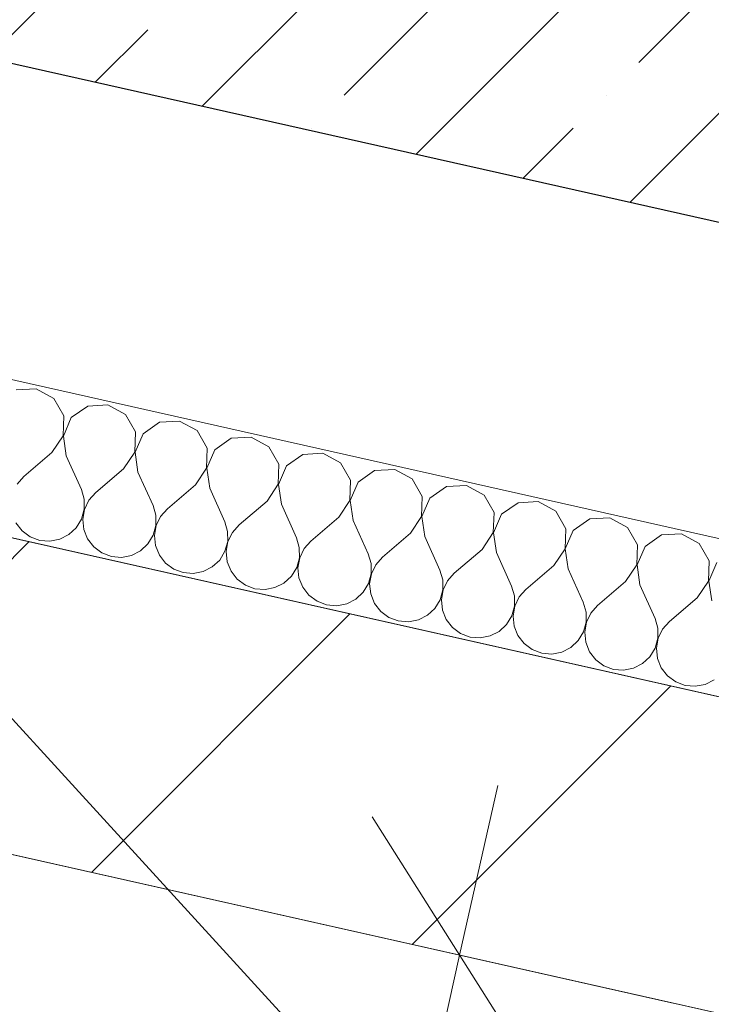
# Model space of a CAD drawing. Header units: millimetres. Extents: x -7213913 to -6930525, y 6129472 to 6355042.
# Tile 193 of 214: x -7187290 to -7186842, y 6173442 to 6174080. Entities that reach past the tile are written whole.
import ezdxf
from ezdxf.enums import TextEntityAlignment as Align

# ---------------------------------------------------------------- set-up
doc = ezdxf.new("R2010")
doc.units = ezdxf.units.MM
doc.header["$MEASUREMENT"] = 0
doc.linetypes.add('Штрихпунктирная', pattern=[670.277762, 352.777767, -176.388884, 0, -141.111112])
for name, color, linetype, lineweight in [('0_Ном._пера__1', 7, 'Continuous', 0), ('0_Ном._пера__120', 7, 'Continuous', 0), ('S - квартира_помещение.АР_Ном._пера__2', 8, 'Continuous', 15), ('АР-Стены_внутренние_пилоны.АР_Ном._пера__1', 7, 'Continuous', 15), ('АР-Стены_Перегородки_межквартирные_200.АР_Ном._пера__1', 7, 'Continuous', 15), ('АР-Чертеж-Оси_Осевые размеры.АР_Ном._пера__120', 7, 'Continuous', 0), ('АР-Чертеж-Размеры.АР_Ном._пера__1', 7, 'Continuous', 0), ('Паспорта Зон Archicad_Ном._пера__1', 7, 'Continuous', 0)]:
    doc.layers.add(name, color=color, linetype=linetype, lineweight=lineweight)
for name, color, linetype in [('S - квартира_помещение.АР', 7, 'Continuous'), ('АР-Стены_внутренние_пилоны.АР', 7, 'Continuous'), ('АР-Стены_Перегородки_межквартирные_200.АР', 7, 'Continuous'), ('АР-Чертеж-Оси_Осевые размеры.АР', 7, 'Continuous'), ('АР-Чертеж-Размеры.АР', 7, 'Continuous')]:
    doc.layers.add(name, color=color, linetype=linetype)
doc.styles.add('РЎР“Р•РќР•Р\xa0Р\x98Р\xa0_РЎРўР\x98Р›Р¬_1', font='txt')
doc.styles.add('РЎР“Р•РќР•Р\xa0Р\x98Р\xa0_РЎРўР\x98Р›Р¬_2', font='calibri.ttf')
doc.styles.add('РЎР“Р•РќР•Р\xa0Р\x98Р\xa0_РЎРўР\x98Р›Р¬_3', font='GOST_Common.ttf')
doc.styles.add('РЎР“Р•РќР•Р\xa0Р\x98Р\xa0_РЎРўР\x98Р›Р¬_5', font='GOTHIC.TTF')
doc.dimstyles.new('СГЕНЕРИР_СТИЛЬ__3', dxfattribs={"dimtxt": 200, "dimasz": 142.5, "dimexe": 0.18, "dimexo": 0.0625, "dimgap": 0, "dimtad": 1, "dimdec": 0, "dimzin": 0, "dimdsep": 46, "dimtxsty": 'РЎР“Р•РќР•Р\xa0Р\x98Р\xa0_РЎРўР\x98Р›Р¬_3', "dimblk": 'ARROWHEAD_6', "dimblk1": 'ARROWHEAD_6', "dimblk2": 'ARROWHEAD_6', "dimcen": 0.09, "dimse1": 1, "dimse2": 1, "dimclrd": 7, "dimclre": 7, "dimclrt": 7, "dimazin": 0, "dimtfac": 1, "dimtdec": 4, "dimtmove": 0, "dimatfit": 3, "dimfxl": 1, "dimtolj": 1, "dimtzin": 0, "dimarcsym": 0})
doc.dimstyles.new('СГЕНЕРИР_СТИЛЬ__4', dxfattribs={"dimtxt": 200, "dimasz": 142.5, "dimexe": 0.18, "dimexo": 0.0625, "dimgap": 0, "dimtad": 1, "dimdec": 0, "dimzin": 0, "dimdsep": 46, "dimtxsty": 'РЎР“Р•РќР•Р\xa0Р\x98Р\xa0_РЎРўР\x98Р›Р¬_3', "dimblk": 'ARROWHEAD_6', "dimblk1": 'ARROWHEAD_6', "dimblk2": 'ARROWHEAD_6', "dimcen": 0.09, "dimse1": 1, "dimse2": 1, "dimclrd": 7, "dimclre": 7, "dimclrt": 7, "dimazin": 0, "dimtfac": 1, "dimtdec": 4, "dimtmove": 2, "dimatfit": 3, "dimfxl": 1, "dimtolj": 1, "dimtzin": 0, "dimarcsym": 0})
doc.dimstyles.new('СГЕНЕРИР_СТИЛЬ__5', dxfattribs={"dimtxt": 129.999995, "dimasz": 142.5, "dimexe": 0.18, "dimexo": 300000, "dimgap": 0, "dimtad": 1, "dimdec": 0, "dimzin": 0, "dimdsep": 46, "dimtxsty": 'РЎР“Р•РќР•Р\xa0Р\x98Р\xa0_РЎРўР\x98Р›Р¬_3', "dimblk": 'ARROWHEAD_6', "dimblk1": 'ARROWHEAD_6', "dimblk2": 'ARROWHEAD_6', "dimcen": 0.09, "dimclrd": 7, "dimclre": 7, "dimclrt": 7, "dimazin": 0, "dimtfac": 1, "dimtdec": 4, "dimtmove": 0, "dimatfit": 3, "dimfxl": 1, "dimtolj": 1, "dimtzin": 0, "dimarcsym": 0})

# ---------------------------------------------------------------- blocks, each defined once
blk = doc.blocks.new('Кухня-столовая_1_36_10', base_point=(-7189706.6, 6172379.39))
at = {"layer": 'S - квартира_помещение.АР_Ном._пера__2', "color": 8, "linetype": 'Continuous', "lineweight": 15, "flags": 128}
blk.add_lwpolyline([(-7191575.17, 6171426.89), (-7190722.41, 6171235.37), (-7190722.63, 6171234.39), (-7186334.78, 6170248.9), (-7186314.01, 6170301.42), (-7186280.59, 6170774.66), (-7186280.57, 6170774.66), (-7186104.13, 6173271.83), (-7188699.21, 6173854.67), (-7193260.59, 6174879.12), (-7193758.81, 6172665.36), (-7191416.44, 6172138.19)], close=True, dxfattribs=at)
at = {"layer": 'Паспорта Зон Archicad_Ном._пера__1', "color": 7, "lineweight": 0, "style": 'РЎР“Р•РќР•Р\xa0Р\x98Р\xa0_РЎРўР\x98Р›Р¬_1'}
blk.add_attdef('ROOM_NUMBER', text='', height=250, rotation=347.34172, dxfattribs=at).set_placement((-7189753, 6172541.56), align=Align.MIDDLE_CENTER)
at = {"layer": 'Паспорта Зон Archicad_Ном._пера__1', "color": 7, "lineweight": 0, "style": 'РЎР“Р•РќР•Р\xa0Р\x98Р\xa0_РЎРўР\x98Р›Р¬_2'}
blk.add_attdef('ROOM_AREA', text='', height=200, rotation=347.34172, dxfattribs=at).set_placement((-7186500.41, 6170782.9), align=Align.MIDDLE_RIGHT)
blk = doc.blocks.new('Стена_203_10', base_point=(-7187679.25, 6174266.15))
at = {"layer": 'АР-Стены_внутренние_пилоны.АР', "linetype": 'Continuous', "lineweight": 0, "true_color": 0x000000}
h = blk.add_hatch(dxfattribs=at)
h.set_pattern_fill('ЖЕЛЕЗОБЕТОН__PROJECT__000A', color=18, style=0, pattern_type=2)
h.set_pattern_definition([(45, (-6566190.34, 6562677.8), (-84.852814, 84.852814), []), (45, (-6566232.77, 6562720.22), (-84.852814, 84.852814), [90, -30, 0, -30])])
h.paths.add_polyline_path([(-7187529.9, 6174360.72), (-7187584.68, 6174116.79), (-7184852.74, 6173503.22), (-7184797.95, 6173747.14)])
at = {"layer": 'АР-Стены_внутренние_пилоны.АР_Ном._пера__1', "color": 7, "linetype": 'Continuous', "lineweight": 30, "flags": 128}
blk.add_lwpolyline([(-7187584.68, 6174116.79), (-7184852.74, 6173503.22)], dxfattribs=at)
blk = doc.blocks.new('Стена_208_10', base_point=(-7193336.24, 6174998.6))
at = {"layer": 'АР-Стены_Перегородки_межквартирные_200.АР', "linetype": 'Continuous', "lineweight": 0, "true_color": 0x000000}
h = blk.add_hatch(dxfattribs=at)
h.set_pattern_fill('БЛОКИ_БЕТОННЫЕ_ЭФФЕКТИВН_28', color=18, style=0, pattern_type=2)
h.set_pattern_definition([(45, (-6566190.34, 6562677.8), (-127.279217, 127.279217), [])])
h.paths.add_polyline_path([(-7193260.59, 6174879.12), (-7186020.2, 6173252.98), (-7185976.38, 6173448.12), (-7193216.76, 6175074.26)])
at = {"layer": 'АР-Стены_Перегородки_межквартирные_200.АР_Ном._пера__1', "color": 7, "linetype": 'Continuous', "lineweight": 15, "flags": 128}
for points in [[(-7193260.59, 6174879.12), (-7186104.13, 6173271.83)], [(-7185976.38, 6173448.12), (-7187699.2, 6173835.06)]]:
    blk.add_lwpolyline(points, dxfattribs=at)
blk = doc.blocks.new('*X850', base_point=(-6566190.34, 6562677.79))
at = {"layer": '0_Ном._пера__1', "color": 7, "linetype": 'Continuous', "lineweight": 0}
for p, q in [((-7187279.07, 6173840.75), (-7187292.06, 6173840.02)), ((-7187267.64, 6173834.54), (-7187279.07, 6173840.75)), ((-7187261.18, 6173823.24), (-7187267.64, 6173834.54)), ((-7187245.6, 6173829.59), (-7187256.27, 6173822.14)), ((-7187232.61, 6173830.31), (-7187245.6, 6173829.59)), ((-7187221.18, 6173824.1), (-7187232.61, 6173830.31)), ((-7187261.62, 6173810.24), (-7187261.18, 6173823.24)), ((-7187256.27, 6173822.14), (-7187261.43, 6173810.19)), ((-7187214.72, 6173812.81), (-7187221.18, 6173824.1)), ((-7187199.14, 6173819.15), (-7187209.81, 6173811.7)), ((-7187186.15, 6173819.88), (-7187199.14, 6173819.15)), ((-7187174.72, 6173813.67), (-7187186.15, 6173819.88)), ((-7187268.84, 6173799.41), (-7187261.62, 6173810.24)), ((-7187261.43, 6173810.19), (-7187259.54, 6173797.32)), ((-7187215.16, 6173799.8), (-7187214.72, 6173812.81)), ((-7187209.81, 6173811.7), (-7187214.97, 6173799.76)), ((-7187168.26, 6173802.37), (-7187174.72, 6173813.67)), ((-7187152.68, 6173808.72), (-7187163.35, 6173801.27)), ((-7187139.69, 6173809.44), (-7187152.68, 6173808.72)), ((-7187128.25, 6173803.23), (-7187139.69, 6173809.44)), ((-7187168.7, 6173789.37), (-7187168.26, 6173802.37)), ((-7187121.79, 6173791.94), (-7187128.25, 6173803.23)), ((-7187268.84, 6173799.41), (-7187286.95, 6173783.95)), ((-7187259.54, 6173797.32), (-7187249.78, 6173775.6)), ((-7187222.37, 6173788.97), (-7187215.16, 6173799.8)), ((-7187214.97, 6173799.76), (-7187213.08, 6173786.88)), ((-7187163.35, 6173801.27), (-7187168.51, 6173789.32)), ((-7187106.22, 6173798.28), (-7187116.89, 6173790.83)), ((-7187093.23, 6173799.01), (-7187106.22, 6173798.28)), ((-7187081.79, 6173792.8), (-7187093.23, 6173799.01)), ((-7187175.91, 6173778.54), (-7187168.7, 6173789.37)), ((-7187122.24, 6173778.93), (-7187121.79, 6173791.94)), ((-7187116.89, 6173790.83), (-7187122.05, 6173778.89)), ((-7187075.33, 6173781.5), (-7187081.79, 6173792.8)), ((-7187286.95, 6173783.95), (-7187291.31, 6173779.04)), ((-7187222.37, 6173788.97), (-7187240.49, 6173773.52)), ((-7187213.08, 6173786.88), (-7187203.32, 6173765.17)), ((-7187168.51, 6173789.32), (-7187166.62, 6173776.45)), ((-7187059.76, 6173787.85), (-7187070.43, 6173780.4)), ((-7187046.76, 6173788.57), (-7187059.76, 6173787.85)), ((-7187035.33, 6173782.36), (-7187046.76, 6173788.57)), ((-7187175.91, 6173778.54), (-7187194.02, 6173763.08)), ((-7187129.45, 6173768.1), (-7187122.24, 6173778.93)), ((-7187122.05, 6173778.89), (-7187120.16, 6173766.01)), ((-7187075.77, 6173768.5), (-7187075.33, 6173781.5)), ((-7187070.43, 6173780.4), (-7187075.59, 6173768.45)), ((-7187028.87, 6173771.07), (-7187035.33, 6173782.36)), ((-7187013.29, 6173777.41), (-7187023.96, 6173769.96)), ((-7187000.3, 6173778.14), (-7187013.29, 6173777.41)), ((-7186988.87, 6173771.93), (-7187000.3, 6173778.14)), ((-7187247.94, 6173769.3), (-7187249.78, 6173775.6)), ((-7187240.49, 6173773.52), (-7187244.85, 6173768.6)), ((-7187166.62, 6173776.45), (-7187156.86, 6173754.73)), ((-7187029.31, 6173758.06), (-7187028.87, 6173771.07)), ((-7186982.41, 6173760.63), (-7186988.87, 6173771.93)), ((-7187247.89, 6173762.73), (-7187247.94, 6173769.3)), ((-7187244.85, 6173768.6), (-7187247.7, 6173762.69)), ((-7187201.48, 6173758.86), (-7187203.32, 6173765.17)), ((-7187129.45, 6173768.1), (-7187147.56, 6173752.65)), ((-7187120.16, 6173766.01), (-7187110.39, 6173744.3)), ((-7187082.99, 6173757.67), (-7187075.77, 6173768.5)), ((-7187075.59, 6173768.45), (-7187073.7, 6173755.58)), ((-7187023.96, 6173769.96), (-7187029.13, 6173758.02)), ((-7186966.83, 6173766.98), (-7186977.5, 6173759.53)), ((-7186953.84, 6173767.7), (-7186966.83, 6173766.98)), ((-7186942.41, 6173761.49), (-7186953.84, 6173767.7)), ((-7187249.64, 6173756.4), (-7187247.89, 6173762.73)), ((-7187247.7, 6173762.69), (-7187248.83, 6173756.22)), ((-7187201.43, 6173752.29), (-7187201.48, 6173758.86)), ((-7187198.39, 6173758.17), (-7187201.24, 6173752.25)), ((-7187194.02, 6173763.08), (-7187198.39, 6173758.17)), ((-7187082.99, 6173757.67), (-7187101.1, 6173742.21)), ((-7187036.53, 6173747.23), (-7187029.31, 6173758.06)), ((-7187029.13, 6173758.02), (-7187027.24, 6173745.14)), ((-7186982.85, 6173747.63), (-7186982.41, 6173760.63)), ((-7186977.5, 6173759.53), (-7186982.66, 6173747.58)), ((-7186935.95, 6173750.2), (-7186942.41, 6173761.49)), ((-7187292.16, 6173754.02), (-7187288.15, 6173748.82)), ((-7187253.05, 6173750.78), (-7187249.64, 6173756.4)), ((-7187248.83, 6173756.22), (-7187248.14, 6173749.68)), ((-7187203.18, 6173745.96), (-7187201.43, 6173752.29)), ((-7187201.24, 6173752.25), (-7187202.37, 6173745.78)), ((-7187155.01, 6173748.43), (-7187156.86, 6173754.73)), ((-7187147.56, 6173752.65), (-7187151.92, 6173747.73)), ((-7187073.7, 6173755.58), (-7187063.93, 6173733.86)), ((-7186920.37, 6173756.54), (-7186931.04, 6173749.09)), ((-7186907.38, 6173757.27), (-7186920.37, 6173756.54)), ((-7186895.95, 6173751.06), (-7186907.38, 6173757.27)), ((-7187288.15, 6173748.82), (-7187282.86, 6173744.92)), ((-7187282.86, 6173744.92), (-7187276.71, 6173742.61)), ((-7187263.72, 6173743.33), (-7187257.87, 6173746.32)), ((-7187257.87, 6173746.32), (-7187253.05, 6173750.78)), ((-7187248.14, 6173749.68), (-7187245.7, 6173743.58)), ((-7187206.59, 6173740.35), (-7187203.18, 6173745.96)), ((-7187202.37, 6173745.78), (-7187201.68, 6173739.25)), ((-7187154.97, 6173741.86), (-7187155.01, 6173748.43)), ((-7187151.92, 6173747.73), (-7187154.78, 6173741.82)), ((-7187036.53, 6173747.23), (-7187054.64, 6173731.78)), ((-7187027.24, 6173745.14), (-7187017.47, 6173723.43)), ((-7186990.07, 6173736.8), (-7186982.85, 6173747.63)), ((-7186982.66, 6173747.58), (-7186980.77, 6173734.71)), ((-7186936.39, 6173737.19), (-7186935.95, 6173750.2)), ((-7186931.04, 6173749.09), (-7186936.2, 6173737.15)), ((-7186889.49, 6173739.76), (-7186895.95, 6173751.06)), ((-7186873.91, 6173746.11), (-7186884.58, 6173738.66)), ((-7186860.92, 6173746.83), (-7186873.91, 6173746.11)), ((-7186849.48, 6173740.62), (-7186860.92, 6173746.83)), ((-7187276.71, 6173742.61), (-7187270.16, 6173742.07)), ((-7187270.16, 6173742.07), (-7187263.72, 6173743.33)), ((-7187245.7, 6173743.58), (-7187241.68, 6173738.39)), ((-7187241.68, 6173738.39), (-7187236.4, 6173734.48)), ((-7187211.4, 6173735.88), (-7187206.59, 6173740.35)), ((-7187201.68, 6173739.25), (-7187199.24, 6173733.15)), ((-7187156.71, 6173735.53), (-7187154.97, 6173741.86)), ((-7187154.78, 6173741.82), (-7187155.9, 6173735.35)), ((-7187108.55, 6173737.99), (-7187110.39, 6173744.3)), ((-7187101.1, 6173742.21), (-7187105.46, 6173737.3)), ((-7186889.93, 6173726.76), (-7186889.49, 6173739.76)), ((-7186884.58, 6173738.66), (-7186889.74, 6173726.71)), ((-7186843.02, 6173729.33), (-7186849.48, 6173740.62)), ((-7187236.4, 6173734.48), (-7187230.25, 6173732.17)), ((-7187230.25, 6173732.17), (-7187223.7, 6173731.63)), ((-7187223.7, 6173731.63), (-7187217.26, 6173732.9)), ((-7187217.26, 6173732.9), (-7187211.4, 6173735.88)), ((-7187199.24, 6173733.15), (-7187195.22, 6173727.95)), ((-7187160.13, 6173729.91), (-7187156.71, 6173735.53)), ((-7187155.9, 6173735.35), (-7187155.22, 6173728.81)), ((-7187108.5, 6173731.42), (-7187108.55, 6173737.99)), ((-7187105.46, 6173737.3), (-7187108.32, 6173731.38)), ((-7187062.09, 6173727.56), (-7187063.93, 6173733.86)), ((-7186990.07, 6173736.8), (-7187008.18, 6173721.34)), ((-7186980.77, 6173734.71), (-7186971.01, 6173712.99)), ((-7186943.6, 6173726.36), (-7186936.39, 6173737.19)), ((-7186936.2, 6173737.15), (-7186934.31, 6173724.27)), ((-7187195.22, 6173727.95), (-7187189.94, 6173724.05)), ((-7187164.94, 6173725.45), (-7187160.13, 6173729.91)), ((-7187155.22, 6173728.81), (-7187152.78, 6173722.71)), ((-7187110.25, 6173725.09), (-7187108.5, 6173731.42)), ((-7187108.32, 6173731.38), (-7187109.44, 6173724.91)), ((-7187062.04, 6173720.99), (-7187062.09, 6173727.56)), ((-7187059, 6173726.86), (-7187061.85, 6173720.95)), ((-7187054.64, 6173731.78), (-7187059, 6173726.86)), ((-7186943.6, 6173726.36), (-7186961.72, 6173710.91)), ((-7186897.14, 6173715.93), (-7186889.93, 6173726.76)), ((-7186889.74, 6173726.71), (-7186887.85, 6173713.84)), ((-7186843.47, 6173716.32), (-7186843.02, 6173729.33)), ((-7186838.12, 6173728.22), (-7186843.28, 6173716.28)), ((-7187189.94, 6173724.05), (-7187183.79, 6173721.74)), ((-7187183.79, 6173721.74), (-7187177.24, 6173721.2)), ((-7187177.24, 6173721.2), (-7187170.8, 6173722.46)), ((-7187170.8, 6173722.46), (-7187164.94, 6173725.45)), ((-7187152.78, 6173722.71), (-7187148.76, 6173717.52)), ((-7187118.48, 6173715.01), (-7187113.66, 6173719.48)), ((-7187113.66, 6173719.48), (-7187110.25, 6173725.09)), ((-7187109.44, 6173724.91), (-7187108.76, 6173718.38)), ((-7187063.79, 6173714.66), (-7187062.04, 6173720.99)), ((-7187061.85, 6173720.95), (-7187062.98, 6173714.48)), ((-7187015.63, 6173717.12), (-7187017.47, 6173723.43)), ((-7187008.18, 6173721.34), (-7187012.54, 6173716.43)), ((-7186934.31, 6173724.27), (-7186924.55, 6173702.56)), ((-7187148.76, 6173717.52), (-7187143.48, 6173713.61)), ((-7187143.48, 6173713.61), (-7187137.33, 6173711.3)), ((-7187124.33, 6173712.03), (-7187118.48, 6173715.01)), ((-7187108.76, 6173718.38), (-7187106.32, 6173712.28)), ((-7187067.2, 6173709.04), (-7187063.79, 6173714.66)), ((-7187062.98, 6173714.48), (-7187062.3, 6173707.94)), ((-7187015.58, 6173710.55), (-7187015.63, 6173717.12)), ((-7187012.54, 6173716.43), (-7187015.39, 6173710.51)), ((-7186969.17, 6173706.69), (-7186971.01, 6173712.99)), ((-7186897.14, 6173715.93), (-7186915.26, 6173700.47)), ((-7186887.85, 6173713.84), (-7186878.09, 6173692.12)), ((-7186850.68, 6173705.49), (-7186843.47, 6173716.32)), ((-7186843.28, 6173716.28), (-7186841.39, 6173703.4)), ((-7187137.33, 6173711.3), (-7187130.78, 6173710.76)), ((-7187130.78, 6173710.76), (-7187124.33, 6173712.03)), ((-7187106.32, 6173712.28), (-7187102.3, 6173707.08)), ((-7187102.3, 6173707.08), (-7187097.01, 6173703.18)), ((-7187072.02, 6173704.58), (-7187067.2, 6173709.04)), ((-7187062.3, 6173707.94), (-7187059.85, 6173701.84)), ((-7187017.33, 6173704.22), (-7187015.58, 6173710.55)), ((-7187015.39, 6173710.51), (-7187016.52, 6173704.04)), ((-7186969.12, 6173700.12), (-7186969.17, 6173706.69)), ((-7186961.72, 6173710.91), (-7186966.08, 6173705.99)), ((-7187097.01, 6173703.18), (-7187090.86, 6173700.87)), ((-7187090.86, 6173700.87), (-7187084.32, 6173700.33)), ((-7187084.32, 6173700.33), (-7187077.87, 6173701.59)), ((-7187077.87, 6173701.59), (-7187072.02, 6173704.58)), ((-7187059.85, 6173701.84), (-7187055.84, 6173696.65)), ((-7187020.74, 6173698.61), (-7187017.33, 6173704.22)), ((-7187016.52, 6173704.04), (-7187015.84, 6173697.51)), ((-7186970.87, 6173693.79), (-7186969.12, 6173700.12)), ((-7186966.08, 6173705.99), (-7186968.93, 6173700.08)), ((-7186922.71, 6173696.25), (-7186924.55, 6173702.56)), ((-7186915.26, 6173700.47), (-7186919.62, 6173695.56)), ((-7186850.68, 6173705.49), (-7186868.79, 6173690.04)), ((-7187055.84, 6173696.65), (-7187050.55, 6173692.74)), ((-7187031.41, 6173691.16), (-7187025.56, 6173694.14)), ((-7187025.56, 6173694.14), (-7187020.74, 6173698.61)), ((-7187015.84, 6173697.51), (-7187013.39, 6173691.41)), ((-7186974.28, 6173688.17), (-7186970.87, 6173693.79)), ((-7186968.93, 6173700.08), (-7186970.06, 6173693.61)), ((-7186922.66, 6173689.68), (-7186922.71, 6173696.25)), ((-7186919.62, 6173695.56), (-7186922.47, 6173689.64)), ((-7187050.55, 6173692.74), (-7187044.4, 6173690.43)), ((-7187044.4, 6173690.43), (-7187037.86, 6173689.89)), ((-7187037.86, 6173689.89), (-7187031.41, 6173691.16)), ((-7187013.39, 6173691.41), (-7187009.38, 6173686.21)), ((-7186979.1, 6173683.71), (-7186974.28, 6173688.17)), ((-7186970.06, 6173693.61), (-7186969.37, 6173687.07)), ((-7186924.41, 6173683.35), (-7186922.66, 6173689.68)), ((-7186922.47, 6173689.64), (-7186923.6, 6173683.17)), ((-7186876.24, 6173685.82), (-7186878.09, 6173692.12)), ((-7186868.79, 6173690.04), (-7186873.15, 6173685.12)), ((-7187009.38, 6173686.21), (-7187004.09, 6173682.31)), ((-7187004.09, 6173682.31), (-7186997.94, 6173680)), ((-7186984.95, 6173680.73), (-7186979.1, 6173683.71)), ((-7186969.37, 6173687.07), (-7186966.93, 6173680.97)), ((-7186927.82, 6173677.74), (-7186924.41, 6173683.35)), ((-7186923.6, 6173683.17), (-7186922.91, 6173676.64)), ((-7186876.2, 6173679.25), (-7186876.24, 6173685.82)), ((-7186873.15, 6173685.12), (-7186876.01, 6173679.21)), ((-7186997.94, 6173680), (-7186991.39, 6173679.46)), ((-7186991.39, 6173679.46), (-7186984.95, 6173680.73)), ((-7186966.93, 6173680.97), (-7186962.91, 6173675.78)), ((-7186962.91, 6173675.78), (-7186957.63, 6173671.87)), ((-7186932.63, 6173673.27), (-7186927.82, 6173677.74)), ((-7186922.91, 6173676.64), (-7186920.47, 6173670.54)), ((-7186877.94, 6173672.92), (-7186876.2, 6173679.25)), ((-7186876.01, 6173679.21), (-7186877.13, 6173672.74)), ((-7186957.63, 6173671.87), (-7186951.48, 6173669.56)), ((-7186951.48, 6173669.56), (-7186944.93, 6173669.02)), ((-7186944.93, 6173669.02), (-7186938.49, 6173670.29)), ((-7186938.49, 6173670.29), (-7186932.63, 6173673.27)), ((-7186920.47, 6173670.54), (-7186916.45, 6173665.34)), ((-7186881.36, 6173667.3), (-7186877.94, 6173672.92)), ((-7186877.13, 6173672.74), (-7186876.45, 6173666.2)), ((-7186916.45, 6173665.34), (-7186911.17, 6173661.44)), ((-7186892.03, 6173659.86), (-7186886.17, 6173662.84)), ((-7186886.17, 6173662.84), (-7186881.36, 6173667.3)), ((-7186876.45, 6173666.2), (-7186874.01, 6173660.1)), ((-7186911.17, 6173661.44), (-7186905.02, 6173659.13)), ((-7186905.02, 6173659.13), (-7186898.47, 6173658.59)), ((-7186898.47, 6173658.59), (-7186892.03, 6173659.86)), ((-7186874.01, 6173660.1), (-7186869.99, 6173654.91)), ((-7186869.99, 6173654.91), (-7186864.71, 6173651)), ((-7186864.71, 6173651), (-7186858.56, 6173648.69)), ((-7186852.01, 6173648.15), (-7186845.56, 6173649.42)), ((-7186845.56, 6173649.42), (-7186839.71, 6173652.4)), ((-7186858.56, 6173648.69), (-7186852.01, 6173648.15))]:
    blk.add_line(p, q, dxfattribs=at)
blk = doc.blocks.new('Стена_408_10', base_point=(-7187579.72, 6173910.71))
at = {"layer": '0_Ном._пера__1', "color": 7, "linetype": 'Continuous', "lineweight": 0, "flags": 128}
for points in [[(-7184945.34, 6173319.05), (-7187579.72, 6173910.71)], [(-7187601.63, 6173813.14), (-7184869.69, 6173199.57)]]:
    blk.add_lwpolyline(points, dxfattribs=at)
at = {"color": 7, "lineweight": 0}
blk.add_blockref('*X850', (-6566190.34, 6562677.79), dxfattribs=at)
blk = doc.blocks.new('Полилиния_1_10', base_point=(-7183881.2, 6172466.87))
at = {"layer": '0_Ном._пера__120', "color": 7, "linetype": 'Continuous', "lineweight": 0, "flags": 128}
blk.add_lwpolyline([(-7183881.2, 6172466.87), (-7186841.84, 6173131.81), (-7187722.3, 6174095.03)], dxfattribs=at)
blk = doc.blocks.new('*D921', base_point=(-6566190.34, 6562677.79))
at = {"layer": 'АР-Чертеж-Размеры.АР_Ном._пера__1', "color": 7, "linetype": 'Continuous', "lineweight": 0, "transparency": 16777216}
for p, q in [((-7187487.23, 6174550.69), (-7187548.86, 6174276.27)), ((-7187428.44, 6174470.22), (-7187607.66, 6174356.74)), ((-7187518.05, 6174413.48), (-7187627.81, 6174438.13)), ((-7184786.1, 6173799.9), (-7187518.05, 6174413.48)), ((-7184755.29, 6173937.11), (-7184816.92, 6173662.69)), ((-7184875.72, 6173743.16), (-7184696.49, 6173856.64)), ((-7184676.34, 6173775.25), (-7184786.1, 6173799.9))]:
    blk.add_line(p, q, dxfattribs=at)
at = {"layer": 'АР-Чертеж-Размеры.АР_Ном._пера__1', "color": 7, "lineweight": 0, "transparency": 16777216, "insert": (-7186348.01, 6174177.34), "char_height": 130, "attachment_point": 7, "rotation": 347.34172, "style": 'РЎР“Р•РќР•Р\xa0Р\x98Р\xa0_РЎРўР\x98Р›Р¬_3'}
blk.add_mtext('\\A1;{\\pql;\\fGOST Common|b0|i0|c204|p0;\\W1.000000;2\xa0800}', dxfattribs=at)
blk = doc.blocks.new('ARROWHEAD_6')
at = {"color": 0, "linetype": 'Continuous', "lineweight": 0}
for p, q in [((-0.5, -0.5), (0.5, 0.5)), ((0, 0), (-1, 0))]:
    blk.add_line(p, q, dxfattribs=at)
blk = doc.blocks.new('*D1066', base_point=(-6566190.34, 6562677.79))
at = {"layer": 'АР-Чертеж-Размеры.АР_Ном._пера__1', "color": 7, "linetype": 'Continuous', "lineweight": 0, "transparency": 16777216}
for p, q in [((-7187004.67, 6173474.08), (-7186980.01, 6173583.85)), ((-7186947.93, 6173384.47), (-7187061.41, 6173563.69)), ((-7186867.46, 6173443.26), (-7187141.87, 6173504.9)), ((-7187662.12, 6170546.81), (-7187004.67, 6173474.08)), ((-7187718.86, 6170636.42), (-7187605.37, 6170457.2)), ((-7187524.91, 6170516), (-7187799.32, 6170577.63)), ((-7187686.77, 6170437.05), (-7187662.12, 6170546.81))]:
    blk.add_line(p, q, dxfattribs=at)
at = {"layer": 'АР-Чертеж-Размеры.АР_Ном._пера__1', "color": 7, "lineweight": 0, "transparency": 16777216, "insert": (-7187363.88, 6172165.23), "char_height": 200, "attachment_point": 7, "rotation": 77.34172, "style": 'РЎР“Р•РќР•Р\xa0Р\x98Р\xa0_РЎРўР\x98Р›Р¬_3'}
blk.add_mtext('\\A1;{\\pql;\\fGOST Common|b0|i0|c204|p0;\\W1.000000;3\xa0000}', dxfattribs=at)
blk = doc.blocks.new('*D1113', base_point=(-6566190.34, 6562677.79))
at = {"layer": 'АР-Чертеж-Размеры.АР_Ном._пера__1', "color": 7, "linetype": 'Continuous', "lineweight": 0, "transparency": 16777216}
for p, q in [((-7191018.09, 6173911.7), (-7193359.74, 6174437.67)), ((-7190987.27, 6174048.91), (-7191048.91, 6173774.49)), ((-7191107.71, 6173854.96), (-7190928.48, 6173968.44)), ((-7186203.32, 6172830.23), (-7191018.09, 6173911.7)), ((-7186172.5, 6172967.44), (-7186234.14, 6172693.02)), ((-7186292.94, 6172773.49), (-7186113.71, 6172886.97)), ((-7186093.56, 6172805.57), (-7186203.32, 6172830.23))]:
    blk.add_line(p, q, dxfattribs=at)
at = {"layer": 'АР-Чертеж-Размеры.АР_Ном._пера__1', "color": 7, "lineweight": 0, "transparency": 16777216, "insert": (-7188922, 6173481.88), "char_height": 200, "attachment_point": 7, "rotation": 347.34061, "style": 'РЎР“Р•РќР•Р\xa0Р\x98Р\xa0_РЎРўР\x98Р›Р¬_3'}
blk.add_mtext('\\A1;{\\pql;\\fGOST Common|b0|i0|c204|p0;\\W1.000000;4\xa0935}', dxfattribs=at)
blk = doc.blocks.new('Стандартный Маркер Сетки[197]_10', base_point=(-7209178.45, 6179094.59))
at = {"layer": 'АР-Чертеж-Оси_Осевые размеры.АР_Ном._пера__120', "color": 7, "linetype": 'Штрихпунктирная', "lineweight": 0}
blk.add_line((-7208202.75, 6178875.45), (-7184083.84, 6173458.47), dxfattribs=at)
at = {"layer": 'АР-Чертеж-Оси_Осевые размеры.АР_Ном._пера__120', "color": 7, "lineweight": 0, "style": 'РЎР“Р•РќР•Р\xa0Р\x98Р\xa0_РЎРўР\x98Р›Р¬_5'}
blk.add_attdef('AC_MarkerText_1', text='', height=350, rotation=347.34172, dxfattribs=at).set_placement((-7209596.37, 6179385.23), align=Align.TOP_CENTER)
blk = doc.blocks.new('Стандартный Маркер Сетки[216]_10', base_point=(-7209178.45, 6179094.59))
at = {"layer": 'АР-Чертеж-Оси_Осевые размеры.АР_Ном._пера__120', "color": 7, "linetype": 'Штрихпунктирная', "lineweight": 0}
blk.add_line((-7208202.75, 6178875.45), (-7184083.84, 6173458.47), dxfattribs=at)
at = {"layer": 'АР-Чертеж-Оси_Осевые размеры.АР_Ном._пера__120', "color": 7, "lineweight": 0, "style": 'РЎР“Р•РќР•Р\xa0Р\x98Р\xa0_РЎРўР\x98Р›Р¬_5'}
blk.add_attdef('AC_MarkerText_1', text='', height=350, rotation=347.34172, dxfattribs=at).set_placement((-7209596.37, 6179385.23), align=Align.TOP_CENTER)

msp = doc.modelspace()

# ---------------------------------------------------------------- linework, layer by layer
at = {"layer": 'S - квартира_помещение.АР', "color": 254, "linetype": 'Continuous', "lineweight": 0, "true_color": 0xd8d8d8, "flags": 128}
msp.add_lwpolyline([(-7191575.17, 6171426.89), (-7190722.41, 6171235.37), (-7190722.63, 6171234.39), (-7186334.78, 6170248.9), (-7186314.01, 6170301.42), (-7186280.59, 6170774.66), (-7186280.57, 6170774.66), (-7186104.13, 6173271.83), (-7188699.21, 6173854.67), (-7193260.59, 6174879.12), (-7193758.81, 6172665.36), (-7191416.44, 6172138.19)], close=True, dxfattribs=at)

# ---------------------------------------------------------------- block references
at = {"color": 7, "linetype": 'Continuous', "lineweight": 0}
msp.add_blockref('Полилиния_1_10', (-7183881.2, 6172466.87), dxfattribs=at)
at = {"color": 7, "lineweight": 0}
msp.add_blockref('Стена_408_10', (-7187579.72, 6173910.71), dxfattribs=at)
at = {"layer": 'S - квартира_помещение.АР', "color": 7, "linetype": 'Continuous', "lineweight": 0}
msp.add_blockref('Кухня-столовая_1_36_10', (-7189706.6, 6172379.39), dxfattribs=at)
at = {"layer": 'АР-Стены_внутренние_пилоны.АР', "color": 7, "lineweight": 0}
msp.add_blockref('Стена_203_10', (-7187679.25, 6174266.15), dxfattribs=at)
at = {"layer": 'АР-Стены_Перегородки_межквартирные_200.АР', "color": 7, "lineweight": 0}
msp.add_blockref('Стена_208_10', (-7193336.24, 6174998.6), dxfattribs=at)
at = {"layer": 'АР-Чертеж-Оси_Осевые размеры.АР', "color": 8, "linetype": 'Continuous', "lineweight": 15}
for name in ['Стандартный Маркер Сетки[197]_10', 'Стандартный Маркер Сетки[216]_10']:
    msp.add_blockref(name, (-7209178.45, 6179094.59), dxfattribs=at)

# ---------------------------------------------------------------- dimensions: what is measured, and where the dimension line sits
at = {"layer": 'АР-Чертеж-Размеры.АР', "color": 7, "linetype": 'Continuous', "lineweight": 0}
for base, p1, p2, angle, dimstyle, picture, middle, turn in [((-7187518.05, 6174413.48), (-7184797.95, 6173747.14), (-7187529.9, 6174360.72), 167.34172, 'СГЕНЕРИР_СТИЛЬ__5', '*D921', (-7186116.18, 6174191.9), 347.34172), ((-7191018.09, 6173911.7), (-7186104.13, 6173271.83), (-7190919.07, 6174352.55), 167.34061, 'СГЕНЕРИР_СТИЛЬ__3', '*D1113', (-7188565.34, 6173504.26), 347.34061), ((-7187004.67, 6173474.08), (-7190722.68, 6171234.2), (-7189689.18, 6174077.01), 77.34172, 'СГЕНЕРИР_СТИЛЬ__4', '*D1066', (-7187386.26, 6172521.89), 77.34172)]:
    dim = msp.add_linear_dim(base=base, p1=p1, p2=p2, angle=angle, dimstyle=dimstyle, dxfattribs=at)
    dim.commit()
    dim.dimension.update_dxf_attribs({"geometry": picture, "text_midpoint": middle, "dimtype": 160, "text_rotation": turn})

doc.saveas('drawing.dxf')
